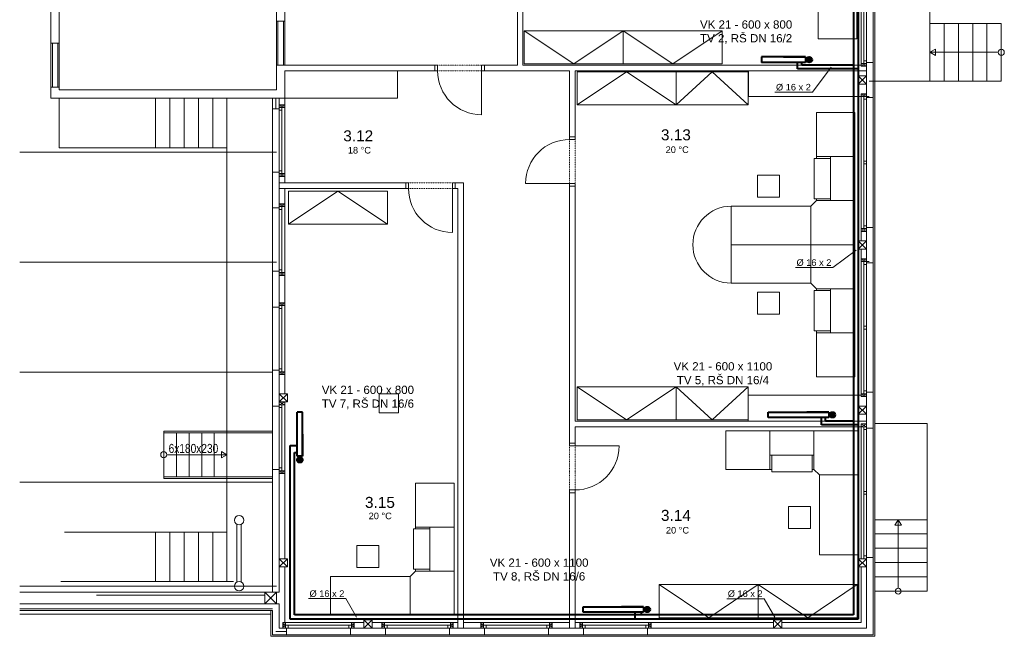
# Model space of a CAD drawing. Header units: millimetres. Extents: x 0 to 1216358, y -266558 to 2852.
# Tile 40 of 76: x 1122766 to 1140670, y -237729 to -226522. Entities that reach past the tile are written whole.
import ezdxf

# ---------------------------------------------------------------- set-up
doc = ezdxf.new("R2010")
doc.units = ezdxf.units.MM
doc.linetypes.add('DĚLICÍ2', pattern=[15.875, 6.35, -3.175, 0, -3.175, 0, -3.175])
doc.layers.get('0').update_dxf_attribs({"lineweight": 13})
for name, color, linetype, lineweight in [('1-UT-POPIS', 7, 'Continuous', 13), ('1-UT-ROZVODY', 4, 'Continuous', 40), ('1-UT-TELESA', 7, 'Continuous', 40), ('St_plocha_místnosti', 250, 'Continuous', 18)]:
    doc.layers.add(name, color=color, linetype=linetype, lineweight=lineweight)
doc.styles.add('Andy', font='arial.ttf')
doc.styles.add('SPIRITTXTSTYLE1', font='arial.ttf')
doc.styles.get("Standard").update_dxf_attribs({"font": 'arial.ttf'})
doc.linetypes.add('ZIGZAG', pattern='A,0.00254,-5.08,[131,ltypeshp.shx,S=5.08,R=0,X=-5.08,Y=0],-10.16,[131,ltypeshp.shx,S=5.08,R=180,X=5.08,Y=0],-5.08', length=20.32254)

# ---------------------------------------------------------------- blocks, each defined once
blk = doc.blocks.new('AXASXASXSAXA')
at = {"color": 8}
for p, q in [((1176047, -223227), (1176046, -241609)), ((1175927, -231337), (1175927, -231317)), ((1175827, -231367), (1175827, -231337)), ((1175827, -231337), (1175927, -231337)), ((1175827, -231337), (1175927, -231387)), ((1175827, -231387), (1175927, -231337)), ((1175927, -231337), (1175827, -231337)), ((1175827, -231337), (1175827, -231387)), ((1175827, -231387), (1175927, -231387)), ((1175927, -231387), (1175927, -231337)), ((1175927, -231937), (1175927, -231367)), ((1165127, -232162), (1165127, -231967)), ((1165127, -231967), (1165127, -240947)), ((1165347, -231967), (1165347, -232137)), ((1175827, -231887), (1175927, -231937)), ((1175827, -231937), (1175927, -231887)), ((1175927, -231887), (1175827, -231887)), ((1175827, -231887), (1175827, -231937)), ((1175927, -231937), (1175827, -231937)), ((1175827, -231937), (1175827, -231937)), ((1175827, -231937), (1175927, -231937)), ((1175927, -231937), (1175927, -231887)), ((1175927, -231957), (1175927, -231937)), ((1165247, -232162), (1165127, -232162)), ((1165347, -232087), (1165247, -232137)), ((1165347, -232137), (1165247, -232087)), ((1165247, -232137), (1165247, -232087)), ((1165247, -232087), (1165347, -232087)), ((1165347, -232137), (1165247, -232137)), ((1165347, -232137), (1165247, -232137)), ((1165247, -232137), (1165247, -232162)), ((1165347, -232087), (1165347, -232137)), ((1165127, -233962), (1165127, -233312)), ((1165127, -233312), (1165247, -233312)), ((1165247, -233337), (1165247, -233312)), ((1165347, -233387), (1165247, -233337)), ((1165347, -233337), (1165247, -233387)), ((1165247, -233337), (1165247, -233387)), ((1165347, -233337), (1165247, -233337)), ((1165347, -233337), (1165247, -233337)), ((1165247, -233387), (1165347, -233387)), ((1165347, -233387), (1165347, -233337)), ((1165347, -233507), (1165347, -233337)), ((1165347, -233607), (1165347, -233937)), ((1165247, -233962), (1165127, -233962)), ((1165347, -233887), (1165247, -233937)), ((1165347, -233937), (1165247, -233887)), ((1165247, -233937), (1165247, -233887)), ((1165247, -233887), (1165347, -233887)), ((1165347, -233937), (1165247, -233937)), ((1165347, -233937), (1165247, -233937)), ((1165247, -233937), (1165247, -233962)), ((1165347, -233887), (1165347, -233937)), ((1175827, -234562), (1175827, -234337)), ((1175827, -234337), (1175927, -234337)), ((1175827, -234337), (1175927, -234387)), ((1175827, -234387), (1175927, -234337)), ((1175927, -234337), (1175827, -234337)), ((1175827, -234337), (1175827, -234387)), ((1175927, -234337), (1175927, -234317)), ((1175927, -234337), (1175927, -234937)), ((1175927, -234387), (1175927, -234337)), ((1175827, -234387), (1175927, -234387)), ((1175827, -234937), (1175827, -234712)), ((1175827, -234887), (1175927, -234937)), ((1175827, -234937), (1175927, -234887)), ((1175927, -234887), (1175827, -234887)), ((1175827, -234887), (1175827, -234937)), ((1175927, -234937), (1175927, -234887)), ((1175927, -234937), (1175827, -234937)), ((1175827, -234937), (1175927, -234937)), ((1175927, -234957), (1175927, -234937)), ((1165127, -235762), (1165127, -235112)), ((1165127, -235112), (1165247, -235112)), ((1165247, -235137), (1165247, -235112)), ((1165347, -235187), (1165247, -235137)), ((1165347, -235137), (1165247, -235187)), ((1165247, -235137), (1165247, -235187)), ((1165347, -235137), (1165247, -235137)), ((1165347, -235137), (1165247, -235137)), ((1165247, -235187), (1165347, -235187)), ((1165347, -235187), (1165347, -235137)), ((1165347, -235737), (1165347, -235137)), ((1165247, -235762), (1165127, -235762)), ((1165347, -235687), (1165247, -235737)), ((1165347, -235737), (1165247, -235687)), ((1165247, -235737), (1165247, -235687)), ((1165247, -235687), (1165347, -235687)), ((1165347, -235737), (1165247, -235737)), ((1165347, -235737), (1165247, -235737)), ((1165247, -235737), (1165247, -235762)), ((1165347, -235687), (1165347, -235737)), ((1165127, -237562), (1165127, -236912)), ((1165127, -236912), (1165247, -236912)), ((1165247, -236937), (1165247, -236912)), ((1165347, -236987), (1165247, -236937)), ((1165347, -236937), (1165247, -236987)), ((1165247, -236937), (1165247, -236987)), ((1165347, -236937), (1165247, -236937)), ((1165347, -236937), (1165247, -236937)), ((1165247, -236987), (1165347, -236987)), ((1165347, -236987), (1165347, -236937)), ((1165347, -237337), (1165347, -236937)), ((1175827, -237367), (1175827, -237337)), ((1175827, -237337), (1175927, -237337)), ((1175827, -237337), (1175927, -237387)), ((1175827, -237387), (1175927, -237337)), ((1175927, -237337), (1175827, -237337)), ((1175827, -237337), (1175827, -237387)), ((1175827, -237387), (1175927, -237387)), ((1175927, -237312), (1175927, -237337)), ((1175927, -237962), (1175927, -237312)), ((1175927, -237312), (1176047, -237312)), ((1175927, -237387), (1175927, -237337)), ((1165247, -237562), (1165127, -237562)), ((1165347, -237487), (1165247, -237537)), ((1165347, -237537), (1165247, -237487)), ((1165247, -237537), (1165247, -237487)), ((1165247, -237487), (1165347, -237487)), ((1165347, -237537), (1165247, -237537)), ((1165247, -237562), (1165247, -237537)), ((1165247, -237537), (1165347, -237537)), ((1165347, -237487), (1165347, -237537)), ((1165347, -237537), (1165347, -237487)), ((1175827, -237887), (1175927, -237937)), ((1175827, -237937), (1175927, -237887)), ((1175927, -237887), (1175827, -237887)), ((1175827, -237887), (1175827, -237937)), ((1175927, -237937), (1175827, -237937)), ((1175827, -237937), (1175927, -237937)), ((1175927, -237937), (1175927, -237887)), ((1175927, -237962), (1175927, -237937)), ((1165127, -240947), (1165127, -238717)), ((1165247, -238717), (1165127, -238717)), ((1165247, -238737), (1165247, -238717)), ((1165347, -238787), (1165247, -238737)), ((1165347, -238737), (1165247, -238787)), ((1165247, -238737), (1165247, -238787)), ((1165347, -238737), (1165247, -238737)), ((1165347, -238737), (1165247, -238737)), ((1165247, -238787), (1165347, -238787)), ((1165347, -238787), (1165347, -238737)), ((1165347, -240337), (1165347, -238737)), ((1175927, -240337), (1175928, -241596)), ((1165347, -241497), (1165347, -240487)), ((1175829, -240487), (1175829, -241497)), ((1165127, -240947), (1165247, -240947)), ((1164987, -241157), (1160528, -241157)), ((1165362, -241497), (1165312, -241597)), ((1165312, -241497), (1165362, -241597)), ((1165362, -241497), (1165312, -241497)), ((1165312, -241497), (1165312, -241597)), ((1165362, -241497), (1165347, -241497)), ((1165362, -241597), (1165362, -241497)), ((1165362, -241597), (1165362, -241497)), ((1166562, -241597), (1166562, -241497)), ((1166562, -241497), (1166787, -241497)), ((1166612, -241497), (1166562, -241597)), ((1166562, -241497), (1166612, -241597)), ((1166612, -241497), (1166562, -241497)), ((1166562, -241497), (1166562, -241597)), ((1166612, -241597), (1166612, -241497)), ((1166937, -241497), (1167162, -241497)), ((1167162, -241497), (1167112, -241597)), ((1167112, -241497), (1167162, -241597)), ((1167162, -241497), (1167112, -241497)), ((1167112, -241497), (1167112, -241597)), ((1167162, -241497), (1167162, -241597)), ((1167162, -241597), (1167162, -241497)), ((1168362, -241597), (1168362, -241497)), ((1168362, -241497), (1168497, -241497)), ((1168412, -241497), (1168362, -241597)), ((1168362, -241497), (1168412, -241597)), ((1168412, -241497), (1168362, -241497)), ((1168362, -241497), (1168362, -241597)), ((1168412, -241597), (1168412, -241497)), ((1168597, -241497), (1168962, -241497)), ((1168962, -241497), (1168912, -241597)), ((1168912, -241497), (1168962, -241597)), ((1168962, -241497), (1168912, -241497)), ((1168912, -241497), (1168912, -241597)), ((1168962, -241497), (1168962, -241597)), ((1168962, -241597), (1168962, -241497)), ((1170162, -241597), (1170162, -241497)), ((1170162, -241497), (1170529, -241497)), ((1170212, -241497), (1170162, -241597)), ((1170162, -241497), (1170212, -241597)), ((1170212, -241497), (1170162, -241497)), ((1170162, -241497), (1170162, -241597)), ((1170212, -241597), (1170212, -241497)), ((1170629, -241497), (1170762, -241497)), ((1170762, -241497), (1170712, -241597)), ((1170712, -241497), (1170762, -241597)), ((1170762, -241497), (1170712, -241497)), ((1170712, -241497), (1170712, -241597)), ((1170762, -241497), (1170762, -241597)), ((1170762, -241597), (1170762, -241497)), ((1171962, -241597), (1171962, -241497)), ((1171962, -241497), (1174237, -241497)), ((1172012, -241497), (1171962, -241597)), ((1171962, -241497), (1172012, -241597)), ((1172012, -241497), (1171962, -241497)), ((1171962, -241497), (1171962, -241597)), ((1172012, -241597), (1172012, -241497)), ((1175829, -241497), (1174387, -241497)), ((1165312, -241597), (1165362, -241597)), ((1165382, -241597), (1165362, -241597)), ((1166542, -241597), (1167182, -241597)), ((1166542, -241597), (1166562, -241597)), ((1166562, -241597), (1166612, -241597)), ((1167112, -241597), (1167162, -241597)), ((1167162, -241597), (1167182, -241597)), ((1168292, -241597), (1168932, -241597)), ((1168342, -241597), (1168362, -241597)), ((1168362, -241597), (1168412, -241597)), ((1168912, -241597), (1168962, -241597)), ((1168962, -241597), (1168982, -241597)), ((1170142, -241597), (1170782, -241597)), ((1170142, -241597), (1170162, -241597)), ((1170162, -241597), (1170212, -241597)), ((1170712, -241597), (1170762, -241597)), ((1170762, -241597), (1170782, -241597)), ((1171942, -241597), (1175927, -241597)), ((1171942, -241597), (1171962, -241597)), ((1171962, -241597), (1172012, -241597)), ((1165127, -241717), (1176024, -241717))]:
    blk.add_line(p, q, dxfattribs=at)
at = {"color": 8, "ltscale": 2}
for p, q in [((1176077, -241747), (1176077, -223227)), ((1177077, -231657), (1177077, -223227)), ((1161097, -227617), (1161097, -230967)), ((1161247, -230967), (1161247, -227617)), ((1165197, -227592), (1165197, -230567)), ((1165347, -227592), (1165347, -230567)), ((1175827, -228712), (1175827, -231367)), ((1169577, -229547), (1169577, -231367)), ((1169677, -229547), (1169677, -231367)), ((1165197, -231367), (1165197, -230567)), ((1165347, -230567), (1165197, -230567)), ((1165222, -231367), (1165222, -230567)), ((1165322, -231367), (1165322, -230567)), ((1165347, -230567), (1165347, -231367)), ((1177337, -230607), (1177077, -230607)), ((1177597, -230607), (1177337, -230607)), ((1177337, -231657), (1177337, -230607)), ((1177857, -230607), (1177597, -230607)), ((1177597, -231657), (1177597, -230607)), ((1178117, -230607), (1177857, -230607)), ((1177857, -231657), (1177857, -230607)), ((1178377, -230607), (1178117, -230607)), ((1178117, -231657), (1178117, -230607)), ((1178377, -231657), (1178377, -230607)), ((1161097, -231767), (1161097, -230967)), ((1161247, -230967), (1161097, -230967)), ((1161122, -231767), (1161122, -230967)), ((1161222, -231767), (1161222, -230967)), ((1161247, -230967), (1161247, -231767)), ((1177179, -231073), (1177077, -231132)), ((1177077, -231132), (1177179, -231190)), ((1178323, -231132), (1177077, -231132)), ((1177179, -231190), (1177179, -231073)), ((1175927, -231317), (1176047, -231317)), ((1176047, -231317), (1176047, -231957)), ((1168077, -231367), (1165197, -231367)), ((1165197, -231367), (1165197, -231817)), ((1167397, -231467), (1165347, -231467)), ((1165347, -231467), (1165347, -231967)), ((1168077, -231467), (1167397, -231467)), ((1167397, -231467), (1167397, -231967)), ((1168077, -231367), (1168077, -231467)), ((1168977, -231367), (1168977, -231467)), ((1169577, -231367), (1168977, -231367)), ((1170527, -231467), (1168977, -231467)), ((1175827, -231367), (1169677, -231367)), ((1170527, -231467), (1170527, -232667)), ((1173779, -231467), (1170627, -231467)), ((1170627, -231467), (1170627, -232667)), ((1173779, -231467), (1175927, -231467)), ((1173779, -231467), (1173779, -231937)), ((1175977, -231657), (1177077, -231657)), ((1177077, -231657), (1177337, -231657)), ((1177337, -231657), (1177597, -231657)), ((1177597, -231657), (1177857, -231657)), ((1177857, -231657), (1178117, -231657)), ((1178117, -231657), (1178377, -231657)), ((1161247, -231767), (1161097, -231767)), ((1161097, -231767), (1161097, -231967)), ((1161247, -231817), (1161247, -231767)), ((1165197, -231817), (1161247, -231817)), ((1165347, -231967), (1161097, -231967)), ((1161247, -232867), (1161247, -231967)), ((1162997, -232867), (1162997, -231967)), ((1163257, -232867), (1163257, -231967)), ((1163517, -232867), (1163517, -231967)), ((1163777, -232867), (1163777, -231967)), ((1164037, -232867), (1164037, -231967)), ((1164297, -232867), (1164297, -231967)), ((1165247, -231967), (1165247, -232162)), ((1165347, -231967), (1165347, -233507)), ((1167397, -231967), (1165347, -231967)), ((1173779, -231937), (1175927, -231937)), ((1175829, -231937), (1175829, -234562)), ((1175977, -231937), (1175927, -231937)), ((1175927, -231937), (1175927, -231937)), ((1175927, -231937), (1175977, -231937)), ((1175977, -231937), (1175927, -231937)), ((1175927, -231937), (1175927, -231937)), ((1175927, -231937), (1175977, -231937)), ((1175927, -231957), (1176047, -231957)), ((1175977, -231937), (1175977, -231937)), ((1175977, -231937), (1175977, -231937)), ((1170627, -232667), (1170527, -232667)), ((1161247, -232867), (1164297, -232867)), ((1164297, -232867), (1164297, -239852)), ((1160528, -232947), (1165197, -232947)), ((1165247, -233312), (1165247, -233962)), ((1165247, -233607), (1165247, -233507)), ((1167547, -233507), (1165247, -233507)), ((1167547, -233607), (1165247, -233607)), ((1165347, -233607), (1165347, -237337)), ((1167547, -233607), (1167547, -233507)), ((1168447, -233607), (1168447, -233507)), ((1168597, -233507), (1168447, -233507)), ((1168497, -233607), (1168447, -233607)), ((1168497, -241597), (1168497, -233607)), ((1168597, -241597), (1168597, -233507)), ((1170627, -233567), (1170527, -233567)), ((1170527, -233567), (1170527, -238237)), ((1170627, -233567), (1170627, -237837)), ((1175927, -234317), (1176047, -234317)), ((1176047, -234317), (1176047, -234957)), ((1175827, -234712), (1175827, -237367)), ((1160528, -234947), (1165197, -234947)), ((1175977, -234937), (1175927, -234937)), ((1175927, -234937), (1175927, -234937)), ((1175927, -234937), (1175977, -234937)), ((1175977, -234937), (1175927, -234937)), ((1175927, -234937), (1175927, -234937)), ((1175927, -234937), (1175977, -234937)), ((1175927, -234957), (1176047, -234957)), ((1175977, -234937), (1175977, -234937)), ((1175977, -234937), (1175977, -234937)), ((1165247, -235112), (1165247, -235762)), ((1160528, -236947), (1165127, -236947)), ((1165247, -236912), (1165247, -237562)), ((1167413, -237337), (1167063, -237337)), ((1167063, -237337), (1167063, -237687)), ((1167413, -237687), (1167413, -237337)), ((1173777, -237367), (1175827, -237367)), ((1173777, -237837), (1173777, -237367)), ((1176047, -237962), (1176047, -237312)), ((1165347, -237487), (1165347, -240337)), ((1167063, -237687), (1167413, -237687)), ((1173777, -237837), (1170627, -237837)), ((1175827, -237937), (1170627, -237937)), ((1170627, -237937), (1170627, -238237)), ((1173777, -237837), (1175927, -237837)), ((1175829, -237937), (1175829, -240337)), ((1176047, -237877), (1176047, -237877)), ((1177027, -237877), (1176077, -237877)), ((1177027, -239627), (1177027, -237877)), ((1163147, -238017), (1165127, -238017)), ((1163147, -238017), (1163147, -238877)), ((1163377, -238047), (1163147, -238047)), ((1163147, -238047), (1163147, -238847)), ((1163607, -238047), (1163377, -238047)), ((1163377, -238047), (1163377, -238847)), ((1163837, -238047), (1163607, -238047)), ((1163607, -238047), (1163607, -238847)), ((1164067, -238047), (1163837, -238047)), ((1163837, -238047), (1163837, -238847)), ((1164297, -238047), (1164067, -238047)), ((1164067, -238047), (1164067, -238847)), ((1164297, -238047), (1164297, -238847)), ((1164297, -238047), (1165127, -238047)), ((1175927, -237962), (1176047, -237962)), ((1170627, -238237), (1170527, -238237)), ((1163202, -238447), (1164297, -238447)), ((1164297, -238447), (1164196, -238388)), ((1164196, -238388), (1164196, -238505)), ((1164196, -238505), (1164297, -238447)), ((1165247, -240947), (1165247, -238737)), ((1160528, -238947), (1165127, -238947)), ((1163147, -238847), (1163377, -238847)), ((1163147, -238877), (1165127, -238877)), ((1163377, -238847), (1163607, -238847)), ((1163607, -238847), (1163837, -238847)), ((1163837, -238847), (1164067, -238847)), ((1164067, -238847), (1164297, -238847)), ((1164297, -238847), (1165127, -238847)), ((1170627, -239137), (1170527, -239137)), ((1170527, -239137), (1170527, -241597)), ((1170627, -239137), (1170627, -241597)), ((1176077, -239627), (1177027, -239627)), ((1176502, -239627), (1176444, -239728)), ((1176444, -239728), (1176561, -239728)), ((1176561, -239728), (1176502, -239627)), ((1176502, -240872), (1176502, -239627)), ((1177027, -239887), (1177027, -239627)), ((1164297, -239852), (1161342, -239852)), ((1162997, -240752), (1162997, -239852)), ((1163257, -240752), (1163257, -239852)), ((1163517, -240752), (1163517, -239852)), ((1163777, -240752), (1163777, -239852)), ((1164037, -240752), (1164037, -239852)), ((1164297, -240752), (1164297, -239852)), ((1176077, -239887), (1177027, -239887)), ((1177027, -240147), (1177027, -239887)), ((1176077, -240147), (1177027, -240147)), ((1177027, -240407), (1177027, -240147)), ((1175927, -240312), (1176047, -240312)), ((1176047, -240312), (1176047, -241717)), ((1176077, -240407), (1177027, -240407)), ((1177027, -240667), (1177027, -240407)), ((1165347, -240487), (1165347, -241497)), ((1164417, -240752), (1161274, -240752)), ((1176077, -240667), (1177027, -240667)), ((1177027, -240927), (1177027, -240667)), ((1165197, -240837), (1160528, -240837)), ((1160528, -240947), (1165197, -240947)), ((1176077, -240927), (1177027, -240927)), ((1160528, -241157), (1165247, -241157)), ((1161927, -241002), (1164987, -241002)), ((1165247, -241597), (1165247, -241157)), ((1160528, -241247), (1165127, -241247)), ((1160528, -241277), (1165127, -241277)), ((1165097, -241277), (1165097, -241747)), ((1165127, -241717), (1165127, -241277)), ((1160528, -241347), (1165097, -241347)), ((1166787, -241497), (1165347, -241497)), ((1168497, -241497), (1166937, -241497)), ((1170529, -241497), (1168597, -241497)), ((1174237, -241497), (1170629, -241497)), ((1175829, -241497), (1175827, -241497)), ((1165247, -241597), (1165382, -241597)), ((1165382, -241597), (1165382, -241717)), ((1166542, -241717), (1166542, -241597)), ((1167182, -241597), (1167182, -241717)), ((1168342, -241597), (1168342, -241717)), ((1168596, -241597), (1168496, -241597)), ((1168982, -241597), (1168982, -241717)), ((1170142, -241597), (1170142, -241717)), ((1170626, -241597), (1170526, -241597)), ((1170782, -241597), (1170782, -241717)), ((1171942, -241597), (1171942, -241717)), ((1176077, -241747), (1165097, -241747)), ((1165127, -241717), (1165382, -241717)), ((1167182, -241717), (1166542, -241717)), ((1168982, -241717), (1168342, -241717)), ((1170782, -241717), (1170142, -241717)), ((1176047, -241717), (1171942, -241717))]:
    blk.add_line(p, q, dxfattribs=at)
at = {"color": 8, "linetype": 'Continuous'}
for p, q in [((1175748, -229286), (1175748, -230886)), ((1175048, -230886), (1175048, -230053)), ((1175748, -230886), (1175048, -230886)), ((1175014, -232229), (1175014, -233062)), ((1175714, -232229), (1175014, -232229)), ((1175714, -233829), (1175714, -232229)), ((1175273, -233062), (1174973, -233062)), ((1174973, -233062), (1174973, -233797)), ((1175714, -233029), (1175014, -233029)), ((1175273, -233029), (1175273, -233829)), ((1174342, -233367), (1173942, -233367)), ((1173942, -233367), (1173942, -233767)), ((1174342, -233767), (1174342, -233367)), ((1173942, -233767), (1174342, -233767)), ((1175273, -233797), (1174973, -233797)), ((1175014, -233797), (1175014, -233829)), ((1174914, -233929), (1173464, -233929)), ((1173464, -233929), (1173464, -234629)), ((1173464, -233929), (1173464, -234629)), ((1174914, -233929), (1175014, -233829)), ((1174914, -233929), (1174914, -234629)), ((1174914, -234629), (1174914, -233929)), ((1175014, -233829), (1175714, -233829)), ((1175714, -233829), (1175014, -233829)), ((1175714, -233829), (1175714, -234629)), ((1173464, -234629), (1175714, -234629)), ((1173464, -234629), (1175714, -234629)), ((1173464, -235329), (1173464, -234629)), ((1173464, -235329), (1173464, -234629)), ((1174914, -235329), (1174914, -234629)), ((1174914, -234629), (1174914, -235329)), ((1175714, -235429), (1175714, -234629)), ((1174914, -235329), (1173464, -235329)), ((1174914, -235329), (1175014, -235429)), ((1175014, -235429), (1175714, -235429)), ((1175714, -235429), (1175014, -235429)), ((1175014, -235462), (1175014, -235429)), ((1175273, -236229), (1175273, -235429)), ((1175714, -235429), (1175714, -237029)), ((1173942, -235492), (1174342, -235492)), ((1173942, -235892), (1173942, -235492)), ((1174342, -235492), (1174342, -235892)), ((1175273, -235462), (1174973, -235462)), ((1174973, -236197), (1174973, -235462)), ((1174342, -235892), (1173942, -235892)), ((1175273, -236197), (1174973, -236197)), ((1175014, -237029), (1175014, -236197)), ((1175714, -236229), (1175014, -236229)), ((1175714, -237029), (1175014, -237029)), ((1174971, -238014), (1173371, -238014)), ((1173371, -238014), (1173371, -238714)), ((1174171, -238014), (1174171, -238714)), ((1174971, -238714), (1174971, -238014)), ((1174971, -238014), (1174971, -238714)), ((1174971, -238014), (1175771, -238014)), ((1175771, -240264), (1175771, -238014)), ((1174171, -238454), (1174971, -238454)), ((1174203, -238454), (1174203, -238755)), ((1174939, -238454), (1174939, -238755)), ((1173371, -238714), (1174203, -238714)), ((1174203, -238755), (1174939, -238755)), ((1174939, -238714), (1174971, -238714)), ((1175071, -238814), (1174971, -238714)), ((1175071, -238814), (1175071, -240264)), ((1175071, -238814), (1175771, -238814)), ((1175771, -238814), (1175071, -238814)), ((1167728, -238961), (1167728, -239793)), ((1168428, -238961), (1167728, -238961)), ((1168428, -240561), (1168428, -238961)), ((1174508, -239385), (1174508, -239785)), ((1174908, -239385), (1174508, -239385)), ((1174908, -239785), (1174908, -239385)), ((1167987, -239793), (1167687, -239793)), ((1167687, -239793), (1167687, -240529)), ((1168428, -239761), (1167728, -239761)), ((1167987, -239761), (1167987, -240561)), ((1174508, -239785), (1174908, -239785)), ((1167056, -240098), (1166656, -240098)), ((1166656, -240098), (1166656, -240498)), ((1167056, -240498), (1167056, -240098)), ((1175071, -240264), (1175771, -240264)), ((1175071, -240264), (1175771, -240264)), ((1166656, -240498), (1167056, -240498)), ((1167628, -240661), (1167728, -240561)), ((1167987, -240529), (1167687, -240529)), ((1167728, -240529), (1167728, -240561)), ((1167728, -240561), (1168428, -240561)), ((1168428, -240561), (1167728, -240561)), ((1168428, -240561), (1168428, -241361)), ((1167628, -240661), (1166178, -240661)), ((1166178, -240661), (1166178, -241361)), ((1166178, -240661), (1166178, -241361)), ((1167628, -240661), (1167628, -241361)), ((1167628, -241361), (1167628, -240661)), ((1166178, -241361), (1168428, -241361))]:
    blk.add_line(p, q, dxfattribs=at)
at = {"color": 8, "linetype": 'ZIGZAG'}
for p, q in [((1165187, -231967), (1165187, -232162)), ((1165187, -241157), (1165187, -241147)), ((1165187, -241657), (1165382, -241657))]:
    blk.add_line(p, q, dxfattribs=at)
at = {"color": 8, "ltscale": 2}
for points in [[(1175927, -231337), (1175927, -228937), (1175877, -228937), (1175877, -231337)], [(1175927, -231337), (1175927, -231287), (1175877, -231287), (1175877, -231337)], [(1168127, -231467), (1168077, -231467), (1168077, -231367), (1168127, -231367)], [(1168977, -231467), (1168927, -231467), (1168927, -231367), (1168977, -231367)], [(1175927, -231337), (1175927, -231337), (1175877, -231337), (1175877, -231337)], [(1175927, -231337), (1175927, -231337), (1175877, -231337), (1175877, -231337)], [(1175927, -231712), (1175927, -231562), (1175777, -231562), (1175777, -231712)], [(1175927, -234337), (1175927, -231937), (1175877, -231937), (1175877, -234337)], [(1175927, -231937), (1175927, -231987), (1175877, -231987), (1175877, -231937)], [(1165297, -233337), (1165297, -232137), (1165247, -232137), (1165247, -233337)], [(1165297, -232137), (1165297, -232187), (1165247, -232187), (1165247, -232137)], [(1170528, -232717), (1170528, -232667), (1170628, -232667), (1170628, -232717)], [(1165297, -233337), (1165297, -233287), (1165247, -233287), (1165247, -233337)], [(1175927, -233112), (1175927, -233162), (1175877, -233162), (1175877, -233112)], [(1167597, -233606), (1167547, -233606), (1167547, -233506), (1167597, -233506)], [(1168447, -233607), (1168397, -233607), (1168397, -233507), (1168447, -233507)], [(1170527, -233567), (1170527, -233517), (1170627, -233517), (1170627, -233567)], [(1165297, -235137), (1165297, -233937), (1165247, -233937), (1165247, -235137)], [(1165297, -233937), (1165297, -233987), (1165247, -233987), (1165247, -233937)], [(1175927, -234337), (1175927, -234287), (1175877, -234287), (1175877, -234337)], [(1175927, -234337), (1175927, -234337), (1175877, -234337), (1175877, -234337)], [(1175927, -234337), (1175927, -234337), (1175877, -234337), (1175877, -234337)], [(1175927, -234712), (1175927, -234562), (1175777, -234562), (1175777, -234712)], [(1175927, -237337), (1175927, -234937), (1175877, -234937), (1175877, -237337)], [(1175927, -234937), (1175927, -234987), (1175877, -234987), (1175877, -234937)], [(1165297, -235137), (1165297, -235087), (1165247, -235087), (1165247, -235137)], [(1165297, -236937), (1165297, -235737), (1165247, -235737), (1165247, -236937)], [(1165297, -235737), (1165297, -235787), (1165247, -235787), (1165247, -235737)], [(1175927, -236112), (1175927, -236162), (1175877, -236162), (1175877, -236112)], [(1165297, -236937), (1165297, -236887), (1165247, -236887), (1165247, -236937)], [(1165397, -237487), (1165397, -237337), (1165247, -237337), (1165247, -237487)], [(1175927, -237337), (1175927, -237287), (1175877, -237287), (1175877, -237337)], [(1175927, -237337), (1175927, -237337), (1175877, -237337), (1175877, -237337)], [(1175927, -237337), (1175927, -237337), (1175877, -237337), (1175877, -237337)], [(1165297, -238737), (1165297, -237537), (1165247, -237537), (1165247, -238737)], [(1165297, -237537), (1165297, -237587), (1165247, -237587), (1165247, -237537)], [(1175927, -237712), (1175927, -237562), (1175777, -237562), (1175777, -237712)], [(1175927, -240337), (1175927, -237937), (1175877, -237937), (1175877, -240337)], [(1175927, -237937), (1175927, -237987), (1175877, -237987), (1175877, -237937)], [(1170627, -238237), (1170627, -238287), (1170527, -238287), (1170527, -238237)], [(1165297, -238737), (1165297, -238687), (1165247, -238687), (1165247, -238737)], [(1170627, -239087), (1170627, -239137), (1170527, -239137), (1170527, -239087)], [(1175927, -239112), (1175927, -239162), (1175877, -239162), (1175877, -239112)], [(1165397, -240487), (1165397, -240337), (1165247, -240337), (1165247, -240487)], [(1175927, -240487), (1175927, -240337), (1175777, -240337), (1175777, -240487)], [(1175927, -240337), (1175927, -240287), (1175877, -240287), (1175877, -240337)], [(1175927, -240337), (1175927, -240337), (1175877, -240337), (1175877, -240337)], [(1175927, -240337), (1175927, -240337), (1175877, -240337), (1175877, -240337)], [(1165197, -241157), (1165197, -240947), (1164987, -240947), (1164987, -241157)], [(1166937, -241597), (1166937, -241447), (1166787, -241447), (1166787, -241597)], [(1174387, -241597), (1174387, -241447), (1174237, -241447), (1174237, -241597)], [(1166562, -241547), (1165362, -241547), (1165362, -241597), (1166562, -241597)], [(1165362, -241547), (1165412, -241547), (1165412, -241597), (1165362, -241597)], [(1166562, -241547), (1166512, -241547), (1166512, -241597), (1166562, -241597)], [(1168362, -241547), (1167162, -241547), (1167162, -241597), (1168362, -241597)], [(1167162, -241547), (1167212, -241547), (1167212, -241597), (1167162, -241597)], [(1168362, -241547), (1168312, -241547), (1168312, -241597), (1168362, -241597)], [(1170162, -241547), (1168962, -241547), (1168962, -241597), (1170162, -241597)], [(1168962, -241547), (1169012, -241547), (1169012, -241597), (1168962, -241597)], [(1170162, -241547), (1170112, -241547), (1170112, -241597), (1170162, -241597)], [(1171962, -241547), (1170762, -241547), (1170762, -241597), (1171962, -241597)], [(1170762, -241547), (1170812, -241547), (1170812, -241597), (1170762, -241597)], [(1171962, -241547), (1171912, -241547), (1171912, -241597), (1171962, -241597)]]:
    blk.add_lwpolyline(points, close=True, dxfattribs=at)
at = {"color": 8, "linetype": 'ByBlock', "lineweight": -2}
for points in [[(1171502, -230742), (1169702, -230742), (1169702, -231342), (1171502, -231342), (1171502, -230742), (1170602, -231342), (1169702, -230742)], [(1173302, -230742), (1171502, -230742), (1171502, -231342), (1173302, -231342), (1173302, -230742), (1172402, -231342), (1171502, -230742)], [(1172464, -232087), (1170664, -232087), (1170664, -231487), (1172464, -231487), (1172464, -232087), (1171564, -231487), (1170664, -232087)], [(1173777, -232087), (1172464, -232087), (1172464, -231487), (1173777, -231487), (1173777, -232087), (1173120, -231487), (1172464, -232087)], [(1165414, -234259), (1167214, -234259), (1167214, -233659), (1165414, -233659), (1165414, -234259), (1166314, -233659), (1167214, -234259)], [(1172464, -237210), (1170664, -237210), (1170664, -237810), (1172464, -237810), (1172464, -237210), (1171564, -237810), (1170664, -237210)], [(1173777, -237210), (1172464, -237210), (1172464, -237810), (1173777, -237810), (1173777, -237210), (1173120, -237810), (1172464, -237210)], [(1172157, -240808), (1173957, -240808), (1173957, -241408), (1172157, -241408), (1172157, -240808), (1173057, -241408), (1173957, -240808)], [(1173957, -240808), (1175757, -240808), (1175757, -241408), (1173957, -241408), (1173957, -240808), (1174857, -241408), (1175757, -240808)]]:
    blk.add_lwpolyline(points, dxfattribs=at)
at = {"color": 8, "linetype": 'DĚLICÍ2', "ltscale": 2}
for points in [[(1168127, -231367), (1168927, -231367)], [(1168127, -231467), (1168927, -231467)], [(1170528, -232717), (1170527, -233517)], [(1170628, -232717), (1170627, -233517)], [(1167597, -233506), (1168397, -233507)], [(1167597, -233606), (1168397, -233607)], [(1170527, -239087), (1170527, -238287)], [(1170627, -239087), (1170627, -238287)]]:
    blk.add_lwpolyline(points, dxfattribs=at)
at = {"color": 8, "ltscale": 2}
for points in [[(1168927, -231467), (1168927, -232267)], [(1175777, -231712), (1175927, -231562)], [(1175777, -231562), (1175927, -231712)], [(1168397, -233607), (1168397, -234407)], [(1170527, -233517), (1169727, -233517)], [(1175777, -234712), (1175927, -234562)], [(1175777, -234562), (1175927, -234712)], [(1165247, -237487), (1165397, -237337)], [(1165247, -237337), (1165397, -237487)], [(1175777, -237712), (1175927, -237562)], [(1175777, -237562), (1175927, -237712)], [(1170627, -238287), (1171427, -238287)], [(1165247, -240487), (1165397, -240337)], [(1165247, -240337), (1165397, -240487)], [(1175777, -240487), (1175927, -240337)], [(1175777, -240337), (1175927, -240487)], [(1164987, -241157), (1165197, -240947)], [(1164987, -240947), (1165197, -241157)], [(1166787, -241597), (1166937, -241447)], [(1166787, -241447), (1166937, -241597)], [(1174237, -241597), (1174387, -241447)], [(1174237, -241447), (1174387, -241597)]]:
    blk.add_lwpolyline(points, dxfattribs=at)
at = {"color": 8, "lineweight": 18, "ltscale": 2}
for points in [[(1164477, -240762), (1164477, -239712)], [(1164557, -240762), (1164557, -239712)]]:
    blk.add_lwpolyline(points, dxfattribs=at)
at = {"color": 8, "ltscale": 2}
for centre, radius in [((1178377, -231132), 54.6), ((1163147, -238447), 54.6), ((1164517, -239637), 85), ((1164517, -240837), 85), ((1176502, -240927), 54.6)]:
    blk.add_circle(centre, radius, dxfattribs=at)
for centre, start, end in [((1168927, -231467), 180, 270), ((1170527, -233517), 90, 180), ((1168397, -233607), 180, 270), ((1170627, -238287), 270, 0)]:
    blk.add_arc(centre, 800, start, end, dxfattribs=at)
at = {"color": 8, "linetype": 'Continuous'}
blk.add_arc((1173468, -234629), 700, 90.3274, 269.6726, dxfattribs=at)
at = {"color": 8, "ltscale": 2, "width": 0.8}
blk.add_text('6x180x230', height=165, dxfattribs=at).set_placement((1163236, -238415))

msp = doc.modelspace()

# ---------------------------------------------------------------- hatches: boundary and pattern name
at = {"layer": '1-UT-TELESA'}
h = msp.add_hatch(color=7, dxfattribs=at)
h.dxf.hatch_style = 1
h.paths.add_polyline_path([(1137173.3, -227249.9, 1), (1137073.3, -227249.9, 1)])
h = msp.add_hatch(color=7, dxfattribs=at)
h.dxf.hatch_style = 1
h.paths.add_polyline_path([(1137594, -233703.1, 1), (1137494, -233703.1, 1)])
h = msp.add_hatch(color=7, dxfattribs=at)
h.dxf.hatch_style = 1
h.paths.add_polyline_path([(1127809.9, -234522.5, 1), (1127909.9, -234522.5, 1)])
h = msp.add_hatch(color=7, dxfattribs=at)
h.dxf.hatch_style = 1
h.paths.add_polyline_path([(1134228.1, -237241.3, 1), (1134128.1, -237241.3, 1)])

# ---------------------------------------------------------------- linework, layer by layer
at = {"layer": '1-UT-POPIS'}
for p, q in [((1137181.4, -227839.8), (1137521.3, -227386.9)), ((1137181.4, -227839.8), (1136499.8, -227839.8)), ((1137554.8, -231027.7), (1137974.3, -230711.5)), ((1137554.8, -231027.7), (1136873.2, -231027.7)), ((1128699.6, -237044.5), (1128018, -237044.5)), ((1128699.6, -237044.5), (1128893.3, -237379.6)), ((1136304.6, -237045.8), (1135622.9, -237045.8)), ((1136304.6, -237045.8), (1136498.2, -237380.9))]:
    msp.add_line(p, q, dxfattribs=at)
at = {"layer": '1-UT-ROZVODY', "color": 6, "ltscale": 0.1}
for p, q in [((1137928.2, -219278.3), (1137928.2, -237335.9)), ((1136989.3, -227348.7), (1136989.3, -227299.9)), ((1137928.2, -227348.7), (1136989.3, -227348.7)), ((1137416.1, -233818.7), (1137416.1, -233753.1)), ((1137928.2, -233818.7), (1137416.1, -233818.7)), ((1127763.4, -237335.9), (1127763.4, -234390.6)), ((1127763.4, -234390.6), (1127809.9, -234390.6)), ((1134074.5, -237335.9), (1127763.4, -237335.9)), ((1134074.5, -237335.9), (1134074.5, -237291.3)), ((1137928.2, -237335.9), (1134074.5, -237335.9))]:
    msp.add_line(p, q, dxfattribs=at)
at = {"layer": '1-UT-ROZVODY', "ltscale": 0.1}
for p, q in [((1138011.1, -219195.4), (1138011.1, -237416.3)), ((1136910.8, -227417.6), (1136910.8, -227299.9)), ((1138011.1, -227417.6), (1136910.8, -227417.6)), ((1137343.9, -233884.2), (1137343.9, -233753.1)), ((1138011.1, -233884.2), (1137343.9, -233884.2)), ((1127684.3, -237416.3), (1127684.3, -234259.5)), ((1127684.3, -234259.5), (1127809.9, -234259.5)), ((1133959.8, -237416.3), (1133959.8, -237291.3)), ((1133959.8, -237416.3), (1127684.3, -237416.3)), ((1138011.1, -237416.3), (1133959.8, -237416.3))]:
    msp.add_line(p, q, dxfattribs=at)
at = {"layer": '1-UT-TELESA', "ltscale": 0.1}
for p, q in [((1137057.2, -227199.9), (1136257.2, -227199.9)), ((1136257.2, -227199.9), (1136257.2, -227299.9)), ((1137057.2, -227299.9), (1136257.2, -227299.9)), ((1127809.9, -234456.4), (1127809.9, -233656.4)), ((1127909.9, -233656.4), (1127809.9, -233656.4)), ((1127909.9, -234456.4), (1127909.9, -233656.4)), ((1136377.9, -233753.1), (1136377.9, -233653.1)), ((1136377.9, -233653.1), (1137077.9, -233653.1)), ((1137477.9, -233753.1), (1136377.9, -233753.1)), ((1137477.9, -233753.1), (1137077.9, -233753.1)), ((1133012, -237291.3), (1133012, -237191.3)), ((1133012, -237191.3), (1133712, -237191.3)), ((1134112, -237291.3), (1133012, -237291.3)), ((1134112, -237291.3), (1133712, -237291.3))]:
    msp.add_line(p, q, dxfattribs=at)
at = {"layer": '1-UT-TELESA', "color": 7}
for p, q in [((1136657.2, -227199.9), (1137057.2, -227199.9)), ((1137057.2, -227199.9), (1137057.2, -227299.9)), ((1137077.9, -233653.1), (1137477.9, -233653.1)), ((1137477.9, -233653.1), (1137477.9, -233753.1)), ((1127909.9, -234056.4), (1127909.9, -234456.4)), ((1127909.9, -234456.4), (1127809.9, -234456.4)), ((1133712, -237191.3), (1134112, -237191.3)), ((1134112, -237191.3), (1134112, -237291.3))]:
    msp.add_line(p, q, dxfattribs=at)
at = {"layer": '1-UT-TELESA', "ltscale": 0.5}
for p, q in [((1137057.2, -227199.9), (1136657.2, -227199.9)), ((1137477.9, -233653.1), (1137077.9, -233653.1)), ((1127909.9, -234456.4), (1127909.9, -234056.4)), ((1134112, -237191.3), (1133712, -237191.3))]:
    msp.add_line(p, q, dxfattribs=at)
at = {"layer": '1-UT-TELESA', "color": 7}
for centre in [(1137123.3, -227249.9), (1137544, -233703.1), (1127859.9, -234522.5), (1134178.1, -237241.3)]:
    msp.add_circle(centre, 50, dxfattribs=at)

# ---------------------------------------------------------------- block references
msp.add_blockref('AXASXASXSAXA', (-37761.6, 4017.9))

# ---------------------------------------------------------------- texts
at = {"layer": '1-UT-POPIS', "attachment_point": 5, "style": 'SPIRITTXTSTYLE1'}
for s, insert, char_height in [('VK 21 - 600 x 800\\PTV 2, RŠ DN 16/2', (1135975.3, -226748.4), 150), ('%%C 16 x 2', (1136835.4, -227750.6), 120), ('18 °C', (1128943.4, -228895), 120), ('20 °C', (1134722.2, -228884.9), 120), ('%%C 16 x 2', (1137208.7, -230938.5), 120), ('VK 21 - 600 x 1100\\PTV 5, RŠ DN 16/4', (1135554.1, -232960.9), 150), ('VK 21 - 600 x 800\\PTV 7, RŠ DN 16/6', (1129098.1, -233388.4), 150), ('20 °C', (1129322.1, -235541.4), 120), ('20 °C', (1134727.5, -235802.1), 120), ('VK 21 - 600 x 1100\\PTV 8, RŠ DN 16/6', (1132212, -236528.7), 150), ('%%C 16 x 2', (1128353.5, -236955.3), 120), ('%%C 16 x 2', (1135958.5, -236956.6), 120)]:
    msp.add_mtext_dynamic_manual_height_columns(s, width=3376.263, gutter_width=12.5, heights=[0], dxfattribs=dict(at, insert=insert, char_height=char_height))
at = {"layer": 'St_plocha_místnosti', "ltscale": 2, "style": 'Andy'}
for s, p in [('3.12', (1128650.1, -228732.8)), ('3.13', (1134426.8, -228714.4)), ('3.15', (1129044.9, -235394.6)), ('3.14', (1134426.8, -235630.7))]:
    msp.add_text(s, height=200, dxfattribs=at).set_placement(p)

doc.saveas('drawing.dxf')
